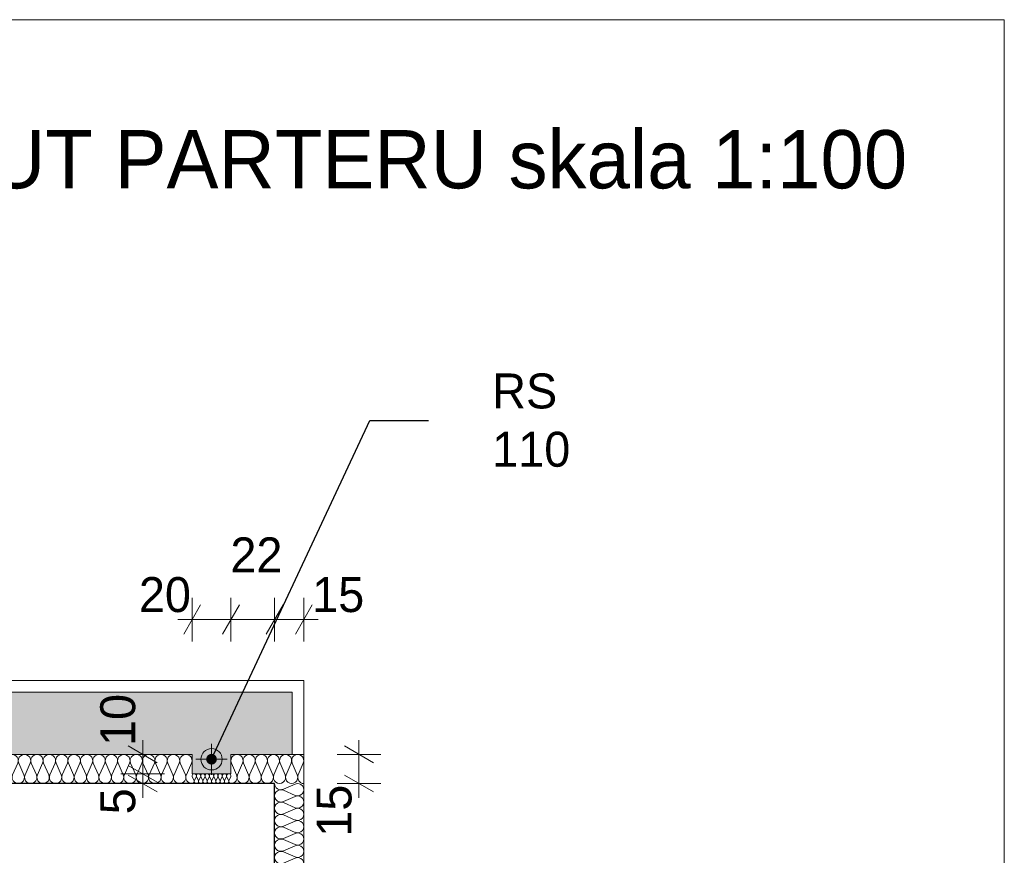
# Model space of a CAD drawing. Extents: x -21260 to 35740, y -2672 to 187028.
# Tile 69 of 120: x 30672 to 35740, y 62726 to 67028. Entities that reach past the tile are written whole.
import ezdxf

# ---------------------------------------------------------------- set-up
doc = ezdxf.new("R2010")
doc.units = 0
doc.header["$MEASUREMENT"] = 0
for name, color, linetype, lineweight in [('A-Opisy_Nr_Pióra__21', 7, 'Continuous', 13), ('arch izolacje_Nr_Pióra__5', 7, 'Continuous', 13), ('ARCH TABELA_Nr_Pióra__21', 7, 'Continuous', 13), ('Arch wymiary_Nr_Pióra__5', 7, 'Continuous', 13), ('INWENT ODWODNIENIE_Nr_Pióra__21', 7, 'Continuous', 13), ('INWENT OPISY_Nr_Pióra__21', 7, 'Continuous', 13), ('INWENT.ŚCIANY_Nr_Pióra__1', 7, 'Continuous', 25)]:
    doc.layers.add(name, color=color, linetype=linetype, lineweight=lineweight)
for name, color, linetype, lineweight, true_color in [('arch izolacje_Nr_Pióra__3', 7, 'Continuous', 13, 0xff6600), ('Arch ocieplenie_Nr_Pióra__22', 7, 'Continuous', 9, 0x7f7f7f), ('Arch okna_Nr_Pióra__82', 7, 'Continuous', 20, 0xaaaaaa)]:
    doc.layers.add(name, color=color, linetype=linetype, lineweight=lineweight, true_color=true_color)
doc.layers.add('Arch ocieplenie', color=7, linetype='Continuous')
doc.layers.add('Arch wymiary', color=7, linetype='Continuous')
doc.styles.add('GENERATED_STYLE_1', font='txt')
doc.styles.add('GENERATED_STYLE_13', font='txt')
doc.styles.add('GENERATED_STYLE_4', font='txt')
doc.dimstyles.new('GENERATED_STYLE__1', dxfattribs={"dimtxt": 179.999995, "dimasz": 114, "dimexe": 0.18, "dimexo": 0, "dimgap": 0.09, "dimtad": 1, "dimdec": 0, "dimlfac": 0.1, "dimzin": 0, "dimdsep": 46, "dimtxsty": 'GENERATED_STYLE_1', "dimblk": 'ARROWHEAD_2', "dimblk1": 'ARROWHEAD_2', "dimblk2": 'ARROWHEAD_2', "dimcen": 0.09, "dimclrd": 7, "dimclre": 7, "dimclrt": 7, "dimazin": 0, "dimtfac": 1, "dimtdec": 4, "dimtmove": 0, "dimatfit": 3, "dimfxl": 0, "dimtolj": 1, "dimtzin": 0, "dimarcsym": 0})
doc.dimstyles.new('GENERATED_STYLE__3', dxfattribs={"dimtxt": 179.999995, "dimasz": 114, "dimexe": 0.18, "dimexo": 0, "dimgap": 0.09, "dimtad": 1, "dimtih": 1, "dimtoh": 1, "dimdec": 0, "dimlfac": 0.1, "dimzin": 0, "dimdsep": 46, "dimtxsty": 'GENERATED_STYLE_1', "dimblk": 'ARROWHEAD_2', "dimblk1": 'ARROWHEAD_2', "dimblk2": 'ARROWHEAD_2', "dimcen": 0.09, "dimclrd": 7, "dimclre": 7, "dimclrt": 7, "dimazin": 0, "dimtfac": 1, "dimtdec": 4, "dimtmove": 0, "dimatfit": 3, "dimfxl": 0, "dimtolj": 1, "dimtzin": 0, "dimarcsym": 0})
doc.dimstyles.new('GENERATED_STYLE__6', dxfattribs={"dimtxt": 0.18, "dimasz": 109.44, "dimexe": 0.18, "dimexo": 0.0625, "dimgap": 0.09, "dimtad": 0, "dimtih": 1, "dimtoh": 1, "dimdec": 4, "dimzin": 0, "dimdsep": 46, "dimcen": 0.09, "dimadec": 0, "dimazin": 0, "dimtfac": 1, "dimtdec": 4, "dimtmove": 0, "dimatfit": 3, "dimldrblk": 'ARROWHEAD_11', "dimfxl": 0, "dimtolj": 1, "dimtzin": 0, "dimarcsym": 0})

# ---------------------------------------------------------------- blocks, each defined once
blk = doc.blocks.new('Izolacja cieplna 14_12', base_point=(31559.1, 63095.9))
at = {"layer": 'Arch ocieplenie_Nr_Pióra__22', "linetype": 'Continuous'}
for p, q in [((28073.3, 63140.6), (28046.8, 63201.2)), ((28105.3, 63201.2), (28078.7, 63140.6)), ((28137.2, 63140.6), (28110.7, 63201.2)), ((28169.2, 63201.2), (28142.6, 63140.6)), ((28201.2, 63140.6), (28174.6, 63201.2)), ((28233.1, 63201.2), (28206.5, 63140.6)), ((28265.1, 63140.6), (28238.5, 63201.2)), ((28297, 63201.2), (28270.4, 63140.6)), ((28329, 63140.6), (28302.4, 63201.2)), ((28360.9, 63201.2), (28334.3, 63140.6)), ((28392.9, 63140.6), (28366.3, 63201.2)), ((28424.8, 63201.2), (28398.3, 63140.6)), ((28456.8, 63140.6), (28430.2, 63201.2)), ((28488.7, 63201.2), (28462.2, 63140.6)), ((28520.7, 63140.6), (28494.1, 63201.2)), ((28552.7, 63201.2), (28526.1, 63140.6)), ((28584.6, 63140.6), (28558, 63201.2)), ((28616.6, 63201.2), (28590, 63140.6)), ((28648.5, 63140.6), (28621.9, 63201.2)), ((28680.5, 63201.2), (28653.9, 63140.6)), ((28712.4, 63140.6), (28685.8, 63201.2)), ((28744.4, 63201.2), (28717.8, 63140.6)), ((28776.3, 63140.6), (28749.8, 63201.2)), ((28808.3, 63201.2), (28781.7, 63140.6)), ((28840.2, 63140.6), (28813.7, 63201.2)), ((28872.2, 63201.2), (28845.6, 63140.6)), ((28904.2, 63140.6), (28877.6, 63201.2)), ((28936.1, 63201.2), (28909.5, 63140.6)), ((28968.1, 63140.6), (28941.5, 63201.2)), ((29000, 63201.2), (28973.4, 63140.6)), ((29032, 63140.6), (29005.4, 63201.2)), ((29063.9, 63201.2), (29037.3, 63140.6)), ((29095.9, 63140.6), (29069.3, 63201.2)), ((29127.8, 63201.2), (29101.3, 63140.6)), ((29159.8, 63140.6), (29133.2, 63201.2)), ((29191.7, 63201.2), (29165.2, 63140.6)), ((29223.7, 63140.6), (29197.1, 63201.2)), ((29255.7, 63201.2), (29229.1, 63140.6)), ((29287.6, 63140.6), (29261, 63201.2)), ((29319.6, 63201.2), (29293, 63140.6)), ((29351.5, 63140.6), (29324.9, 63201.2)), ((29383.5, 63201.2), (29356.9, 63140.6)), ((29415.4, 63140.6), (29388.8, 63201.2)), ((29447.4, 63201.2), (29420.8, 63140.6)), ((29479.3, 63140.6), (29452.8, 63201.2)), ((29511.3, 63201.2), (29484.7, 63140.6)), ((29543.2, 63140.6), (29516.7, 63201.2)), ((29575.2, 63201.2), (29548.6, 63140.6)), ((29607.2, 63140.6), (29580.6, 63201.2)), ((29639.1, 63201.2), (29612.5, 63140.6)), ((29671.1, 63140.6), (29644.5, 63201.2)), ((29703, 63201.2), (29676.4, 63140.6)), ((29735, 63140.6), (29708.4, 63201.2)), ((29766.9, 63201.2), (29740.3, 63140.6)), ((29798.9, 63140.6), (29772.3, 63201.2)), ((29830.8, 63201.2), (29804.3, 63140.6)), ((29862.8, 63140.6), (29836.2, 63201.2)), ((29894.7, 63201.2), (29868.2, 63140.6)), ((29926.7, 63140.6), (29900.1, 63201.2)), ((29958.7, 63201.2), (29932.1, 63140.6)), ((29990.6, 63140.6), (29964, 63201.2)), ((30022.6, 63201.2), (29996, 63140.6)), ((30054.5, 63140.6), (30027.9, 63201.2)), ((30086.5, 63201.2), (30059.9, 63140.6)), ((30118.4, 63140.6), (30091.8, 63201.2)), ((30150.4, 63201.2), (30123.8, 63140.6)), ((30182.3, 63140.6), (30155.8, 63201.2)), ((30214.3, 63201.2), (30187.7, 63140.6)), ((30246.3, 63140.6), (30219.7, 63201.2)), ((30278.2, 63201.2), (30251.6, 63140.6)), ((30310.2, 63140.6), (30283.6, 63201.2)), ((30342.1, 63201.2), (30315.5, 63140.6)), ((30374.1, 63140.6), (30347.5, 63201.2)), ((30406, 63201.2), (30379.4, 63140.6)), ((30438, 63140.6), (30411.4, 63201.2)), ((30469.9, 63201.2), (30443.3, 63140.6)), ((30501.9, 63140.6), (30475.3, 63201.2)), ((30533.8, 63201.2), (30507.3, 63140.6)), ((30565.8, 63140.6), (30539.2, 63201.2)), ((30597.7, 63201.2), (30571.2, 63140.6)), ((30629.7, 63140.6), (30603.1, 63201.2)), ((30661.7, 63201.2), (30635.1, 63140.6)), ((30693.6, 63140.6), (30667, 63201.2)), ((30725.6, 63201.2), (30699, 63140.6)), ((30757.5, 63140.6), (30730.9, 63201.2)), ((30789.5, 63201.2), (30762.9, 63140.6)), ((30821.4, 63140.6), (30794.8, 63201.2)), ((30853.4, 63201.2), (30826.8, 63140.6)), ((30885.3, 63140.6), (30858.8, 63201.2)), ((30917.3, 63201.2), (30890.7, 63140.6)), ((30949.3, 63140.6), (30922.7, 63201.2)), ((30981.2, 63201.2), (30954.6, 63140.6)), ((31013.2, 63140.6), (30986.6, 63201.2)), ((31045.1, 63201.2), (31018.5, 63140.6)), ((31077.1, 63140.6), (31050.5, 63201.2)), ((31109, 63201.2), (31082.4, 63140.6)), ((31141, 63140.6), (31114.4, 63201.2)), ((31172.9, 63201.2), (31146.3, 63140.6)), ((31204.9, 63140.6), (31178.3, 63201.2)), ((31236.8, 63201.2), (31210.3, 63140.6)), ((31268.8, 63140.6), (31242.2, 63201.2)), ((31300.7, 63201.2), (31274.2, 63140.6)), ((31332.7, 63140.6), (31306.1, 63201.2)), ((31364.7, 63201.2), (31338.1, 63140.6)), ((31396.6, 63140.6), (31370, 63201.2)), ((31428.6, 63201.2), (31402, 63140.6)), ((31460.5, 63140.6), (31433.9, 63201.2)), ((31492.5, 63201.2), (31465.9, 63140.6)), ((31524.4, 63140.6), (31497.8, 63201.2)), ((31556.4, 63201.2), (31529.8, 63140.6))]:
    blk.add_line(p, q, dxfattribs=at)
for centre, start_param, end_param in [((28076, 63214), 2.728799, 6.695979), ((28139.9, 63214), 2.728799, 6.695979), ((28203.8, 63214), 2.728799, 6.695979), ((28267.8, 63214), 2.728799, 6.695979), ((28331.7, 63214), 2.728799, 6.695979), ((28395.6, 63214), 2.728799, 6.695979), ((28459.5, 63214), 2.728799, 6.695979), ((28523.4, 63214), 2.728799, 6.695979), ((28587.3, 63214), 2.728799, 6.695979), ((28651.2, 63214), 2.728799, 6.695979), ((28715.1, 63214), 2.728799, 6.695979), ((28779, 63214), 2.728799, 6.695979), ((28842.9, 63214), 2.728799, 6.695979), ((28906.8, 63214), 2.728799, 6.695979), ((28970.8, 63214), 2.728799, 6.695979), ((29034.7, 63214), 2.728799, 6.695979), ((29098.6, 63214), 2.728799, 6.695979), ((29162.5, 63214), 2.728799, 6.695979), ((29226.4, 63214), 2.728799, 6.695979), ((29290.3, 63214), 2.728799, 6.695979), ((29354.2, 63214), 2.728799, 6.695979), ((29418.1, 63214), 2.728799, 6.695979), ((29482, 63214), 2.728799, 6.695979), ((29545.9, 63214), 2.728799, 6.695979), ((29609.8, 63214), 2.728799, 6.695979), ((29673.8, 63214), 2.728799, 6.695979), ((29737.7, 63214), 2.728799, 6.695979), ((29801.6, 63214), 2.728799, 6.695979), ((29865.5, 63214), 2.728799, 6.695979), ((29929.4, 63214), 2.728799, 6.695979), ((29993.3, 63214), 2.728799, 6.695979), ((30057.2, 63214), 2.728799, 6.695979), ((30121.1, 63214), 2.728799, 6.695979), ((30185, 63214), 2.728799, 6.695979), ((30248.9, 63214), 2.728799, 6.695979), ((30312.8, 63214), 2.728799, 6.695979), ((30376.8, 63214), 2.728799, 6.695979), ((30440.7, 63214), 2.728799, 6.695979), ((30504.6, 63214), 2.728799, 6.695979), ((30568.5, 63214), 2.728799, 6.695979), ((30632.4, 63214), 2.728799, 6.695979), ((30696.3, 63214), 2.728799, 6.695979), ((30760.2, 63214), 2.728799, 6.695979), ((30824.1, 63214), 2.728799, 6.695979), ((30888, 63214), 2.728799, 6.695979), ((30951.9, 63214), 2.728799, 6.695979), ((31015.8, 63214), 2.728799, 6.695979), ((31079.8, 63214), 2.728799, 6.695979), ((31143.7, 63214), 2.728799, 6.695979), ((31207.6, 63214), 2.728799, 6.695979), ((31271.5, 63214), 2.728799, 6.695979), ((31335.4, 63214), 2.728799, 6.695979), ((31399.3, 63214), 2.728799, 6.695979), ((31463.2, 63214), 2.728799, 6.695979), ((31527.1, 63214), 2.728799, 6.695979), ((28044.1, 63127.8), 1.570796, 3.554385), ((28108, 63127.8), 5.870392, 9.837571), ((28171.9, 63127.8), 5.870392, 9.837571), ((28235.8, 63127.8), 5.870392, 9.837571), ((28299.7, 63127.8), 5.870392, 9.837571), ((28363.6, 63127.8), 5.870392, 9.837571), ((28427.5, 63127.8), 5.870392, 9.837571), ((28491.4, 63127.8), 5.870392, 9.837571), ((28555.3, 63127.8), 5.870392, 9.837571), ((28619.3, 63127.8), 5.870392, 9.837571), ((28683.2, 63127.8), 5.870392, 9.837571), ((28747.1, 63127.8), 5.870392, 9.837571), ((28811, 63127.8), 5.870392, 9.837571), ((28874.9, 63127.8), 5.870392, 9.837571), ((28938.8, 63127.8), 5.870392, 9.837571), ((29002.7, 63127.8), 5.870392, 9.837571), ((29066.6, 63127.8), 5.870392, 9.837571), ((29130.5, 63127.8), 5.870392, 9.837571), ((29194.4, 63127.8), 5.870392, 9.837571), ((29258.3, 63127.8), 5.870392, 9.837571), ((29322.3, 63127.8), 5.870392, 9.837571), ((29386.2, 63127.8), 5.870392, 9.837571), ((29450.1, 63127.8), 5.870392, 9.837571), ((29514, 63127.8), 5.870392, 9.837571), ((29577.9, 63127.8), 5.870392, 9.837571), ((29641.8, 63127.8), 5.870392, 9.837571), ((29705.7, 63127.8), 5.870392, 9.837571), ((29769.6, 63127.8), 5.870392, 9.837571), ((29833.5, 63127.8), 5.870392, 9.837571), ((29897.4, 63127.8), 5.870392, 9.837571), ((29961.3, 63127.8), 5.870392, 9.837571), ((30025.3, 63127.8), 5.870392, 9.837571), ((30089.2, 63127.8), 5.870392, 9.837571), ((30153.1, 63127.8), 5.870392, 9.837571), ((30217, 63127.8), 5.870392, 9.837571), ((30280.9, 63127.8), 5.870392, 9.837571), ((30344.8, 63127.8), 5.870392, 9.837571), ((30408.7, 63127.8), 5.870392, 9.837571), ((30472.6, 63127.8), 5.870392, 9.837571), ((30536.5, 63127.8), 5.870392, 9.837571), ((30600.4, 63127.8), 5.870392, 9.837571), ((30664.3, 63127.8), 5.870392, 9.837571), ((30728.3, 63127.8), 5.870392, 9.837571), ((30792.2, 63127.8), 5.870392, 9.837571), ((30856.1, 63127.8), 5.870392, 9.837571), ((30920, 63127.8), 5.870392, 9.837571), ((30983.9, 63127.8), 5.870392, 9.837571), ((31047.8, 63127.8), 5.870392, 9.837571), ((31111.7, 63127.8), 5.870392, 9.837571), ((31175.6, 63127.8), 5.870392, 9.837571), ((31239.5, 63127.8), 5.870392, 9.837571), ((31303.4, 63127.8), 5.870392, 9.837571), ((31367.3, 63127.8), 5.870392, 9.837571), ((31431.3, 63127.8), 5.870392, 9.837571), ((31495.2, 63127.8), 5.870392, 9.837571), ((31559.1, 63127.8), 5.870392, 7.853982)]:
    blk.add_ellipse(centre, major_axis=(-32, 0), ratio=0.998347, start_param=start_param, end_param=end_param, dxfattribs=at)
blk = doc.blocks.new('Izolacja cieplna 14_13', base_point=(31984.1, 60810.9))
at = {"layer": 'Arch ocieplenie_Nr_Pióra__22', "linetype": 'Continuous'}
for p, q in [((32028.8, 63066.8), (32089.4, 63093.2)), ((32089.4, 63035), (32028.8, 63061.5)), ((32028.8, 63003.3), (32089.4, 63029.7)), ((32089.4, 62971.6), (32028.8, 62998)), ((32028.8, 62939.8), (32089.4, 62966.2)), ((32089.4, 62908.1), (32028.8, 62934.5)), ((32028.8, 62876.4), (32089.4, 62902.8)), ((32089.4, 62844.6), (32028.8, 62871)), ((32028.8, 62812.9), (32089.4, 62839.3)), ((32089.4, 62781.2), (32028.8, 62807.6)), ((32028.8, 62749.4), (32089.4, 62775.8)), ((32089.4, 62717.7), (32028.8, 62744.1)), ((32028.8, 62686), (32089.4, 62712.4)), ((32089.4, 62654.2), (32028.8, 62680.6)), ((32028.8, 62622.5), (32089.4, 62648.9)), ((32089.4, 62590.7), (32028.8, 62617.1)), ((32028.8, 62559), (32089.4, 62585.4)), ((32089.4, 62527.3), (32028.8, 62553.7)), ((32028.8, 62495.5), (32089.4, 62521.9)), ((32089.4, 62463.8), (32028.8, 62490.2)), ((32028.8, 62432.1), (32089.4, 62458.5)), ((32089.4, 62400.3), (32028.8, 62426.7)), ((32028.8, 62368.6), (32089.4, 62395)), ((32089.4, 62336.9), (32028.8, 62363.3)), ((32028.8, 62305.1), (32089.4, 62331.5)), ((32089.4, 62273.4), (32028.8, 62299.8)), ((32028.8, 62241.6), (32089.4, 62268)), ((32089.4, 62209.9), (32028.8, 62236.3)), ((32028.8, 62178.2), (32089.4, 62204.6)), ((32089.4, 62146.4), (32028.8, 62172.8)), ((32028.8, 62114.7), (32089.4, 62141.1)), ((32089.4, 62083), (32028.8, 62109.4)), ((32028.8, 62051.2), (32089.4, 62077.6)), ((32089.4, 62019.5), (32028.8, 62045.9)), ((32028.8, 61987.8), (32089.4, 62014.2)), ((32089.4, 61956), (32028.8, 61982.4)), ((32028.8, 61924.3), (32089.4, 61950.7)), ((32089.4, 61892.5), (32028.8, 61919)), ((32028.8, 61860.8), (32089.4, 61887.2)), ((32089.4, 61829.1), (32028.8, 61855.5)), ((32028.8, 61797.3), (32089.4, 61823.7)), ((32089.4, 61765.6), (32028.8, 61792)), ((32028.8, 61733.9), (32089.4, 61760.3)), ((32089.4, 61702.1), (32028.8, 61728.5)), ((32028.8, 61670.4), (32089.4, 61696.8)), ((32089.4, 61638.7), (32028.8, 61665.1)), ((32028.8, 61606.9), (32089.4, 61633.3)), ((32089.4, 61575.2), (32028.8, 61601.6)), ((32028.8, 61543.5), (32089.4, 61569.9)), ((32089.4, 61511.7), (32028.8, 61538.1)), ((32028.8, 61480), (32089.4, 61506.4)), ((32089.4, 61448.2), (32028.8, 61474.6)), ((32028.8, 61416.5), (32089.4, 61442.9)), ((32089.4, 61384.8), (32028.8, 61411.2)), ((32028.8, 61353), (32089.4, 61379.4)), ((32089.4, 61321.3), (32028.8, 61347.7)), ((32028.8, 61289.6), (32089.4, 61316)), ((32089.4, 61257.8), (32028.8, 61284.2)), ((32028.8, 61226.1), (32089.4, 61252.5)), ((32089.4, 61194.4), (32028.8, 61220.8)), ((32028.8, 61162.6), (32089.4, 61189)), ((32089.4, 61130.9), (32028.8, 61157.3)), ((32028.8, 61099.1), (32089.4, 61125.5)), ((32089.4, 61067.4), (32028.8, 61093.8)), ((32028.8, 61035.7), (32089.4, 61062.1)), ((32089.4, 61003.9), (32028.8, 61030.3)), ((32028.8, 60972.2), (32089.4, 60998.6)), ((32089.4, 60940.5), (32028.8, 60966.9)), ((32028.8, 60908.7), (32089.4, 60935.1)), ((32089.4, 60877), (32028.8, 60903.4)), ((32028.8, 60845.3), (32089.4, 60871.7)), ((32089.4, 60813.5), (32028.8, 60839.9))]:
    blk.add_line(p, q, dxfattribs=at)
for centre, start_param, end_param in [((32016, 63032.4), 4.299595, 8.266774), ((32016, 63095.9), 0, 1.983589), ((32102.2, 63064.1), 1.158003, 5.125183), ((32016, 62968.9), 4.299595, 8.266774), ((32102.2, 63000.6), 1.158003, 5.125183), ((32102.2, 62937.2), 1.158003, 5.125183), ((32016, 62905.4), 4.299595, 8.266774), ((32102.2, 62873.7), 1.158003, 5.125183), ((32016, 62842), 4.299595, 8.266774), ((32016, 62778.5), 4.299595, 8.266774), ((32102.2, 62810.2), 1.158003, 5.125183), ((32016, 62715), 4.299595, 8.266774), ((32102.2, 62746.8), 1.158003, 5.125183), ((32102.2, 62683.3), 1.158003, 5.125183), ((32016, 62651.5), 4.299595, 8.266774), ((32102.2, 62619.8), 1.158003, 5.125183), ((32016, 62588.1), 4.299595, 8.266774), ((32016, 62524.6), 4.299595, 8.266774), ((32102.2, 62556.3), 1.158003, 5.125183), ((32016, 62461.1), 4.299595, 8.266774), ((32102.2, 62492.9), 1.158003, 5.125183), ((32102.2, 62429.4), 1.158003, 5.125183), ((32016, 62397.7), 4.299595, 8.266774), ((32102.2, 62365.9), 1.158003, 5.125183), ((32016, 62334.2), 4.299595, 8.266774), ((32016, 62270.7), 4.299595, 8.266774), ((32102.2, 62302.5), 1.158003, 5.125183), ((32016, 62207.2), 4.299595, 8.266774), ((32102.2, 62239), 1.158003, 5.125183), ((32102.2, 62175.5), 1.158003, 5.125183), ((32016, 62143.8), 4.299595, 8.266774), ((32102.2, 62112), 1.158003, 5.125183), ((32016, 62080.3), 4.299595, 8.266774), ((32016, 62016.8), 4.299595, 8.266774), ((32102.2, 62048.6), 1.158003, 5.125183), ((32016, 61953.4), 4.299595, 8.266774), ((32102.2, 61985.1), 1.158003, 5.125183), ((32102.2, 61921.6), 1.158003, 5.125183), ((32016, 61889.9), 4.299595, 8.266774), ((32102.2, 61858.1), 1.158003, 5.125183), ((32016, 61826.4), 4.299595, 8.266774), ((32016, 61762.9), 4.299595, 8.266774), ((32102.2, 61794.7), 1.158003, 5.125183), ((32102.2, 61731.2), 1.158003, 5.125183), ((32016, 61699.5), 4.299595, 8.266774), ((32102.2, 61667.7), 1.158003, 5.125183), ((32016, 61636), 4.299595, 8.266774), ((32102.2, 61604.3), 1.158003, 5.125183), ((32016, 61572.5), 4.299595, 8.266774), ((32016, 61509), 4.299595, 8.266774), ((32102.2, 61540.8), 1.158003, 5.125183), ((32102.2, 61477.3), 1.158003, 5.125183), ((32016, 61445.6), 4.299595, 8.266774), ((32102.2, 61413.8), 1.158003, 5.125183), ((32016, 61382.1), 4.299595, 8.266774), ((32102.2, 61350.4), 1.158003, 5.125183), ((32016, 61318.6), 4.299595, 8.266774), ((32016, 61255.2), 4.299595, 8.266774), ((32102.2, 61286.9), 1.158003, 5.125183), ((32102.2, 61223.4), 1.158003, 5.125183), ((32016, 61191.7), 4.299595, 8.266774), ((32102.2, 61160), 1.158003, 5.125183), ((32016, 61128.2), 4.299595, 8.266774), ((32102.2, 61096.5), 1.158003, 5.125183), ((32016, 61064.7), 4.299595, 8.266774), ((32016, 61001.3), 4.299595, 8.266774), ((32102.2, 61033), 1.158003, 5.125183), ((32102.2, 60969.5), 1.158003, 5.125183), ((32016, 60937.8), 4.299595, 8.266774), ((32102.2, 60906.1), 1.158003, 5.125183), ((32016, 60874.3), 4.299595, 8.266774), ((32102.2, 60842.6), 1.158003, 5.125183), ((32016, 60810.9), 4.299596, 6.283185)]:
    blk.add_ellipse(centre, major_axis=(-31.9, 0), ratio=0.994809, start_param=start_param, end_param=end_param, dxfattribs=at)
blk = doc.blocks.new('Izolacja cieplna 14_46', base_point=(31759.1, 63095.9))
at = {"layer": 'Arch ocieplenie_Nr_Pióra__22', "linetype": 'Continuous'}
for p, q in [((31569.2, 63110.8), (31560, 63131)), ((31580.4, 63131), (31571.1, 63110.8)), ((31591.5, 63110.8), (31582.2, 63131)), ((31602.6, 63131), (31593.3, 63110.8)), ((31613.7, 63110.8), (31604.4, 63131)), ((31624.8, 63131), (31615.6, 63110.8)), ((31635.9, 63110.8), (31626.7, 63131)), ((31647, 63131), (31637.8, 63110.8)), ((31658.1, 63110.8), (31648.9, 63131)), ((31669.2, 63131), (31660, 63110.8)), ((31680.4, 63110.8), (31671.1, 63131)), ((31691.5, 63131), (31682.2, 63110.8)), ((31702.6, 63110.8), (31693.3, 63131)), ((31713.7, 63131), (31704.4, 63110.8)), ((31724.8, 63110.8), (31715.6, 63131)), ((31735.9, 63131), (31726.7, 63110.8)), ((31747, 63110.8), (31737.8, 63131)), ((31758.1, 63131), (31748.9, 63110.8))]:
    blk.add_line(p, q, dxfattribs=at)
for centre, start_param, end_param in [((31570.2, 63135.2), 2.728799, 6.695979), ((31559.1, 63106.5), 1.570796, 3.554385), ((31581.3, 63106.5), 5.870392, 9.837571), ((31592.4, 63135.2), 2.728799, 6.695979), ((31603.5, 63106.5), 5.870392, 9.837571), ((31614.6, 63135.2), 2.728799, 6.695979), ((31625.7, 63106.5), 5.870392, 9.837571), ((31636.8, 63135.2), 2.728799, 6.695979), ((31648, 63106.5), 5.870392, 9.837571), ((31659.1, 63135.2), 2.728799, 6.695979), ((31670.2, 63106.5), 5.870392, 9.837571), ((31681.3, 63135.2), 2.728799, 6.695979), ((31692.4, 63106.5), 5.870392, 9.837571), ((31703.5, 63135.2), 2.728799, 6.695979), ((31714.6, 63106.5), 5.870392, 9.837571), ((31725.7, 63135.2), 2.728799, 6.695979), ((31736.8, 63106.5), 5.870392, 9.837571), ((31748, 63135.2), 2.728799, 6.695979), ((31759.1, 63106.5), 5.870392, 7.853982)]:
    blk.add_ellipse(centre, major_axis=(-11.1, 0), ratio=0.957051, start_param=start_param, end_param=end_param, dxfattribs=at)
blk = doc.blocks.new('Izolacja cieplna 14_47', base_point=(32134.1, 63095.9))
at = {"layer": 'Arch ocieplenie_Nr_Pióra__22', "linetype": 'Continuous'}
for p, q in [((31787.7, 63140.6), (31761.7, 63201.2)), ((31818.9, 63201.2), (31792.9, 63140.6)), ((31850.2, 63140.6), (31824.2, 63201.2)), ((31881.4, 63201.2), (31855.4, 63140.6)), ((31912.7, 63140.6), (31886.7, 63201.2)), ((31943.9, 63201.2), (31917.9, 63140.6)), ((31975.2, 63140.6), (31949.2, 63201.2)), ((32006.4, 63201.2), (31980.4, 63140.6)), ((32037.7, 63140.6), (32011.7, 63201.2)), ((32068.9, 63201.2), (32042.9, 63140.6)), ((32100.2, 63140.6), (32074.2, 63201.2)), ((32131.4, 63201.2), (32105.4, 63140.6))]:
    blk.add_line(p, q, dxfattribs=at)
for centre, start_param, end_param in [((31790.3, 63214), 1.158003, 5.125183), ((31852.8, 63214), 1.158003, 5.125183), ((31915.3, 63214), 1.158003, 5.125183), ((31977.8, 63214), 1.158003, 5.125183), ((32040.3, 63214), 1.158003, 5.125183), ((32102.8, 63214), 1.158003, 5.125183), ((31759.1, 63127.8), 6.283185, 8.266774), ((31821.6, 63127.8), 4.299595, 8.266774), ((31884.1, 63127.8), 4.299595, 8.266774), ((31946.6, 63127.8), 4.299595, 8.266774), ((32009.1, 63127.8), 4.299595, 8.266774), ((32071.6, 63127.8), 4.299595, 8.266774), ((32134.1, 63127.8), 4.299596, 6.283185)]:
    blk.add_ellipse(centre, major_axis=(0, -31.9), ratio=0.979574, start_param=start_param, end_param=end_param, dxfattribs=at)
blk = doc.blocks.new('*D488')
at = {"layer": 'Arch wymiary_Nr_Pióra__5', "linetype": 'Continuous'}
for p, q in [((31559.1, 63827.6), (31559.1, 64052.6)), ((31759.1, 63827.6), (31759.1, 64052.6)), ((31602.4, 64015.1), (31515.8, 63865.1)), ((31802.4, 64015.1), (31715.8, 63865.1)), ((31485.7, 63940.1), (31559.1, 63940.1)), ((31559.1, 63940.1), (31759.1, 63940.1))]:
    blk.add_line(p, q, dxfattribs=at)
at = {"layer": 'Arch wymiary_Nr_Pióra__5', "char_height": 180, "attachment_point": 7, "style": 'GENERATED_STYLE_1'}
for s, insert in [('{22}', (31756.4, 64183.1)), ('{20}', (31285.3, 63976.1)), ('{15}', (32177.4, 63976.1))]:
    blk.add_mtext(s, dxfattribs=dict(at, insert=insert))
blk = doc.blocks.new('ARROWHEAD_2')
at = {"color": 0, "linetype": 'Continuous', "lineweight": 0}
for p, q in [((-0.378, -0.655), (0.378, 0.655)), ((0, 0), (-1, 0))]:
    blk.add_line(p, q, dxfattribs=at)
blk = doc.blocks.new('*D489')
at = {"layer": 'Arch wymiary_Nr_Pióra__5', "linetype": 'Continuous'}
for p, q in [((31759.1, 63827.6), (31759.1, 64052.6)), ((31984.1, 63827.6), (31984.1, 64052.6)), ((31802.4, 64015.1), (31715.8, 63865.1)), ((32027.4, 64015.1), (31940.8, 63865.1)), ((31759.1, 63940.1), (31984.1, 63940.1))]:
    blk.add_line(p, q, dxfattribs=at)
at = {"layer": 'Arch wymiary_Nr_Pióra__5', "char_height": 180, "attachment_point": 7, "style": 'GENERATED_STYLE_1'}
for s, insert in [('{22}', (31756.4, 64183.1)), ('{20}', (31285.3, 63976.1)), ('{15}', (32177.4, 63976.1))]:
    blk.add_mtext(s, dxfattribs=dict(at, insert=insert))
blk = doc.blocks.new('*D490')
at = {"layer": 'Arch wymiary_Nr_Pióra__5', "linetype": 'Continuous'}
for p, q in [((31984.1, 63827.6), (31984.1, 64052.6)), ((32134.1, 63827.6), (32134.1, 64052.6)), ((32027.4, 64015.1), (31940.8, 63865.1)), ((32090.8, 63865.1), (32177.4, 64015.1)), ((31984.1, 63940.1), (32134.1, 63940.1)), ((32134.1, 63940.1), (32207.4, 63940.1))]:
    blk.add_line(p, q, dxfattribs=at)
at = {"layer": 'Arch wymiary_Nr_Pióra__5', "char_height": 180, "attachment_point": 7, "style": 'GENERATED_STYLE_1'}
for s, insert in [('{22}', (31756.4, 64183.1)), ('{20}', (31285.3, 63976.1)), ('{15}', (32177.4, 63976.1))]:
    blk.add_mtext(s, dxfattribs=dict(at, insert=insert))
blk = doc.blocks.new('*D491')
at = {"layer": 'Arch wymiary_Nr_Pióra__5', "linetype": 'Continuous'}
for p, q in [((32418.1, 63245.9), (32418.1, 63319.2)), ((32493.1, 63202.6), (32343.1, 63289.2)), ((32530.6, 63245.9), (32305.6, 63245.9)), ((32418.1, 63095.9), (32418.1, 63245.9)), ((32343.1, 63139.2), (32493.1, 63052.6)), ((32530.6, 63095.9), (32305.6, 63095.9)), ((32418.1, 63022.5), (32418.1, 63095.9))]:
    blk.add_line(p, q, dxfattribs=at)
at = {"layer": 'Arch wymiary_Nr_Pióra__5', "insert": (32382.1, 62822.1), "char_height": 180, "attachment_point": 7, "rotation": 90, "style": 'GENERATED_STYLE_1'}
blk.add_mtext('{15}', dxfattribs=at)
blk = doc.blocks.new('*D492')
at = {"layer": 'Arch wymiary_Nr_Pióra__5', "linetype": 'Continuous'}
for p, q in [((31229.8, 63189.2), (31379.8, 63102.6)), ((31417.3, 63145.9), (31192.3, 63145.9)), ((31229.8, 63139.2), (31379.8, 63052.6)), ((31304.8, 63095.9), (31304.8, 63145.9)), ((31417.3, 63095.9), (31192.3, 63095.9)), ((31304.8, 63022.5), (31304.8, 63095.9))]:
    blk.add_line(p, q, dxfattribs=at)
at = {"layer": 'Arch wymiary_Nr_Pióra__5', "char_height": 180, "attachment_point": 7, "rotation": 90, "style": 'GENERATED_STYLE_1'}
for s, insert in [('{10}', (31268.8, 63289.2)), ('{5}', (31268.8, 62937.3))]:
    blk.add_mtext(s, dxfattribs=dict(at, insert=insert))
blk = doc.blocks.new('*D493')
at = {"layer": 'Arch wymiary_Nr_Pióra__5', "linetype": 'Continuous'}
for p, q in [((31304.8, 63245.9), (31304.8, 63319.2)), ((31379.8, 63202.6), (31229.8, 63289.2)), ((31417.3, 63245.9), (31192.3, 63245.9)), ((31304.8, 63145.9), (31304.8, 63245.9)), ((31229.8, 63189.2), (31379.8, 63102.6)), ((31417.3, 63145.9), (31192.3, 63145.9))]:
    blk.add_line(p, q, dxfattribs=at)
at = {"layer": 'Arch wymiary_Nr_Pióra__5', "char_height": 180, "attachment_point": 7, "rotation": 90, "style": 'GENERATED_STYLE_1'}
for s, insert in [('{10}', (31268.8, 63289.2)), ('{5}', (31268.8, 62937.3))]:
    blk.add_mtext(s, dxfattribs=dict(at, insert=insert))
blk = doc.blocks.new('ARROWHEAD_11')
at = {"color": 0, "linetype": 'Continuous', "lineweight": 0}
blk.add_line((0, 0), (-1, 0), dxfattribs=at)
at = {"color": 0, "linetype": 'Continuous', "lineweight": 0, "const_width": 0.25, "flags": 128}
blk.add_lwpolyline([(-0.125, 0, 1), (0.125, 0, 1)], format="xyb", close=True, dxfattribs=at)

msp = doc.modelspace()

# ---------------------------------------------------------------- hatches: boundary and pattern name
at = {"layer": 'Arch okna_Nr_Pióra__82', "linetype": 'Continuous'}
h = msp.add_hatch(dxfattribs=at)
h.set_pattern_fill('Render', color=256, style=0, pattern_type=2)
h.set_pattern_definition([(45, (0, 350), (-111.36932, 111.36932), [0, -105, 0, -157.5]), (110, (350, 350), (148.0016, 53.86817), [0, -77, 0, -133])])
h.paths.add_polyline_path([(11364.1, 63245.9), (13719.1, 63245.9), (13719.1, 63145.9), (13919.1, 63145.9), (13919.1, 63245.9), (27124.1, 63245.9), (27124.1, 63295.9), (28044.1, 63295.9), (28044.1, 63245.9), (31559.1, 63245.9), (31559.1, 63145.9), (31759.1, 63145.9), (31759.1, 63245.9), (32074.1, 63245.9), (32074.1, 63565.9), (11364.1, 63565.9)], flags=0)

# ---------------------------------------------------------------- linework, layer by layer
at = {"layer": 'arch izolacje_Nr_Pióra__3', "linetype": 'Continuous'}
for p, q in [((31559.1, 63245.9), (28044.1, 63245.9)), ((28044.1, 63245.9), (31559.1, 63245.9)), ((31559.1, 63245.9), (31559.1, 63145.9)), ((32134.1, 63245.9), (31759.1, 63245.9)), ((31759.1, 63245.9), (31759.1, 63145.9)), ((31759.1, 63245.9), (32134.1, 63245.9)), ((32134.1, 60810.9), (32134.1, 63245.9)), ((32134.1, 63245.9), (32134.1, 60810.9)), ((31759.1, 63145.9), (31559.1, 63145.9))]:
    msp.add_line(p, q, dxfattribs=at)
at = {"layer": 'arch izolacje_Nr_Pióra__5', "linetype": 'Continuous'}
for p, q in [((11364.1, 63625.9), (32134.1, 63625.9)), ((32134.1, 63245.9), (32134.1, 63625.9)), ((11364.1, 63565.9), (32074.1, 63565.9)), ((32074.1, 63245.9), (32074.1, 63565.9))]:
    msp.add_line(p, q, dxfattribs=at)
at = {"layer": 'ARCH TABELA_Nr_Pióra__21', "linetype": 'Continuous'}
for p, q in [((-21259.9, 67028.4), (35740.1, 67028.4)), ((35740.1, 67028.4), (35740.1, 37328.4))]:
    msp.add_line(p, q, dxfattribs=at)
at = {"layer": 'INWENT ODWODNIENIE_Nr_Pióra__21', "linetype": 'Continuous'}
for p, q in [((31659.1, 63300.9), (31659.1, 63140.9)), ((31579.1, 63220.9), (31739.1, 63220.9))]:
    msp.add_line(p, q, dxfattribs=at)
msp.add_circle((31659.1, 63220.9), 55, dxfattribs=at)
at = {"layer": 'INWENT.ŚCIANY_Nr_Pióra__1', "linetype": 'Continuous'}
for p, q in [((31984.1, 63095.9), (27984.1, 63095.9)), ((31984.1, 60750.9), (31984.1, 63095.9))]:
    msp.add_line(p, q, dxfattribs=at)

# ---------------------------------------------------------------- block references
at = {"layer": 'Arch ocieplenie', "color": 104, "linetype": 'Continuous', "lineweight": 9, "true_color": 0x029e21}
for name, p in [('Izolacja cieplna 14_12', (31559.1, 63095.9)), ('Izolacja cieplna 14_47', (32134.1, 63095.9)), ('Izolacja cieplna 14_46', (31759.1, 63095.9)), ('Izolacja cieplna 14_13', (31984.1, 60810.9))]:
    msp.add_blockref(name, p, dxfattribs=at)

# ---------------------------------------------------------------- texts
at = {"layer": 'A-Opisy_Nr_Pióra__21', "linetype": 'Continuous', "insert": (35240.1, 66459.8), "char_height": 300, "attachment_point": 3, "style": 'GENERATED_STYLE_13'}
msp.add_mtext('{RZUT PARTERU skala 1:100}', dxfattribs=at)
at = {"layer": 'INWENT OPISY_Nr_Pióra__21', "linetype": 'Continuous', "insert": (33104.2, 64965.6), "char_height": 180, "width": 692.895, "attachment_point": 4, "style": 'GENERATED_STYLE_4'}
msp.add_mtext('{RS 110}', dxfattribs=at)

# ---------------------------------------------------------------- dimensions: what is measured, and where the dimension line sits
at = {"layer": 'Arch wymiary', "linetype": 'Continuous'}
for base, p1, p2, picture, middle in [((31559.1, 63940.1), (31559.1, 63245.9), (31759.1, 63245.9), '*D488', (31421.9, 64066.1)), ((31559.0697, 63940.1318), (31759.0687, 63245.8559), (31984.0681, 63095.8551), '*D489', (31892.9623, 64273.1318)), ((31559.1, 63940.1), (31984.1, 63095.9), (32134.1, 63245.9), '*D490', (32314, 64066.1))]:
    dim = msp.add_linear_dim(base=base, p1=p1, p2=p2, dimstyle='GENERATED_STYLE__3', dxfattribs=at)
    dim.commit()
    dim.dimension.update_dxf_attribs({"geometry": picture, "text_midpoint": middle})
for base, p1, p2, picture, middle in [((31304.8, 63095.9), (31559.1, 63095.9), (31559.1, 63145.9), '*D492', (31178.8, 63005.6)), ((31304.8, 63095.9), (31559.1, 63145.9), (31559.1, 63245.9), '*D493', (31178.8, 63425.8)), ((32418.1, 63095.9), (32134.1, 63095.9), (32134.1, 63245.9), '*D491', (32292.1, 62958.7))]:
    dim = msp.add_linear_dim(base=base, p1=p1, p2=p2, angle=90, dimstyle='GENERATED_STYLE__1', dxfattribs=at)
    dim.commit()
    dim.dimension.update_dxf_attribs({"geometry": picture, "text_midpoint": middle})

# ---------------------------------------------------------------- leaders
at = {"layer": 'INWENT OPISY_Nr_Pióra__21', "linetype": 'Continuous', "annotation_type": 0, "has_hookline": 1, "hookline_direction": 1, "text_width": 437.1}
msp.add_leader([(31659.1, 63220.9), (32473.4, 64964.7), (32776.5, 64964.7)], dimstyle='GENERATED_STYLE__6', dxfattribs=at)

doc.saveas('drawing.dxf')
